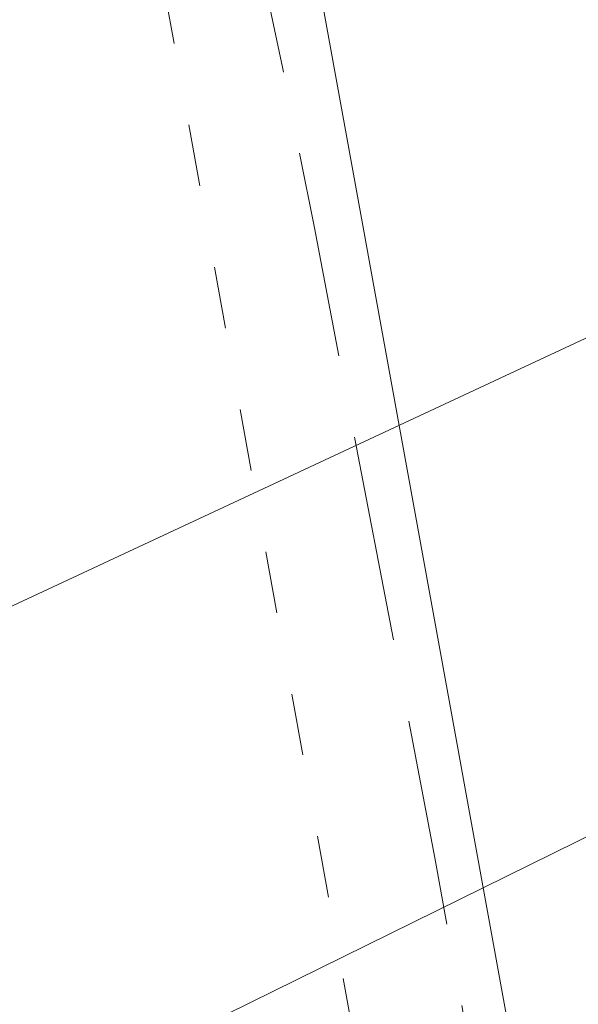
# Model space of a CAD drawing. Extents: x 2324380 to 2325559, y 691096 to 693386.
# Tile 30 of 92: x 2325135 to 2325144, y 691804 to 691819. Entities that reach past the tile are written whole.
import ezdxf

# ---------------------------------------------------------------- set-up
doc = ezdxf.new("R2010")
doc.units = 0
doc.header["$MEASUREMENT"] = 0
for name, pattern in [('DGN Style 3', [4.524868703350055, 3.232049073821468, -1.292819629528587]), ('DGN Style 5', [2.262434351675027, 0.9696147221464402, -1.292819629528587]), ('grltex', [0]), ('stormlineex', [0])]:
    doc.linetypes.add(name, pattern=pattern)
for name, color, linetype, lineweight in [('DR_X_Storm_Sewer', 151, 'DGN Style 5', 0), ('DT_X_Contour_Minor', 136, 'DGN Style 3', 0), ('DT_X_Terrain_Ground_Line', 92, 'DGN Style 3', 13), ('PV_X_Shoulder_Aggregate', 30, 'DGN Style 5', 0), ('RD_X_GR_Lt', 97, 'grltex', 0)]:
    doc.layers.add(name, color=color, linetype=linetype, lineweight=lineweight)

# ---------------------------------------------------------------- blocks, each defined once
blk = doc.blocks.new('*U775', base_point=(2325132.483, 691830.4755833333, 1167.424))
at = {"layer": 'DT_X_Contour_Minor', "elevation": 1166.999999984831, "flags": 128}
blk.add_lwpolyline([(2325046.258463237, 692070.2522604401), (2325050.293956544, 692059.1719950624), (2325051.048341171, 692057.1110521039), (2325051.58199792, 692055.6769083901), (2325051.894926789, 692054.8695639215), (2325051.98712778, 692054.6890186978), (2325051.938693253, 692055.0432970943), (2325052.037286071, 692055.125460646), (2325052.369390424, 692055.1062425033), (2325052.935006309, 692054.9856426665), (2325053.734133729, 692054.7636611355), (2325056.176488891, 692054.0365347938), (2325056.999489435, 692053.7618915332), (2325057.636724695, 692053.483306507), (2325058.088194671, 692053.2007797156), (2325058.353899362, 692052.9143111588), (2325058.814758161, 692052.1451393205), (2325058.994131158, 692051.8908666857), (2325059.186606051, 692051.7049276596), (2325059.392182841, 692051.5873222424), (2325059.610861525, 692051.5380504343), (2325060.21147388, 692051.4977704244), (2325060.658062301, 692051.2973965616), (2325061.547368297, 692050.7264849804), (2325062.879391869, 692049.7850356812), (2325064.654133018, 692048.4730486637), (2325069.977066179, 692044.480366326), (2325071.758518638, 692043.1467066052), (2325073.110676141, 692042.1402391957), (2325074.033538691, 692041.4609640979), (2325074.527106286, 692041.1088813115), (2325075.270893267, 692040.6062502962), (2325075.534153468, 692040.3969728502), (2325075.766093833, 692040.1461137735), (2325075.966714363, 692039.8536730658), (2325076.136015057, 692039.5196507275), (2325076.545723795, 692038.5734823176), (2325076.784892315, 692038.2271353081), (2325077.195116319, 692037.8977205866), (2325077.776395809, 692037.5852381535), (2325078.528730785, 692037.2896880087), (2325080.763031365, 692036.524130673), (2325081.5069691, 692036.2462018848), (2325082.063056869, 692035.9865835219), (2325082.431294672, 692035.7452755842), (2325082.611682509, 692035.5222780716), (2325082.84225012, 692034.9520319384), (2325082.992873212, 692034.6180981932), (2325083.271816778, 692034.0439815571), (2325083.67908082, 692033.2296820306), (2325084.214665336, 692032.1751996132), (2325085.813984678, 692029.0430026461), (2325086.348011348, 692028.0010173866), (2325086.750601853, 692027.2242093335), (2325087.021756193, 692026.712578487), (2325087.161474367, 692026.466124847), (2325087.358807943, 692026.1624847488), (2325087.457052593, 692025.9480378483), (2325087.603786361, 692025.532427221), (2325087.799009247, 692024.9156528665), (2325088.042721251, 692024.0977147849), (2325088.757272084, 692021.6483282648), (2325088.987945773, 692020.839706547), (2325089.144053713, 692020.2508812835), (2325089.225595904, 692019.8818524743), (2325089.232572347, 692019.7326201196), (2325089.151755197, 692019.6277291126), (2325089.261270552, 692019.0791726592), (2325089.650429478, 692017.512171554), (2325090.319231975, 692014.9267257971), (2325091.267678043, 692011.3228353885), (2325094.169725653, 692000.354534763), (2325095.142101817, 691996.6662329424), (2325095.882694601, 691993.8275529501), (2325096.391504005, 691991.838494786), (2325096.668530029, 691990.6990584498), (2325097.098221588, 691988.7933906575), (2325097.377442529, 691987.696262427), (2325097.892836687, 691985.8341285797), (2325098.64440406, 691983.2069891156), (2325099.632144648, 691979.8148440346), (2325102.58101717, 691969.7491163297), (2325103.601527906, 691966.2401507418), (2325104.451405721, 691963.2625497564), (2325105.130650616, 691960.8163133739), (2325105.639262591, 691958.9014415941), (2325106.768050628, 691954.5036029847), (2325107.179060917, 691952.8945050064), (2325107.565500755, 691951.365590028), (2325107.927370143, 691949.91685805), (2325108.26466908, 691948.548309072), (2325109.131372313, 691945.0057557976), (2325109.463469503, 691943.6411266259), (2325109.809733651, 691942.2041540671), (2325110.170164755, 691940.6948381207), (2325110.544762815, 691939.1131787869), (2325111.562580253, 691934.7989627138), (2325112.017378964, 691932.9023119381), (2325112.618412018, 691930.4480216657), (2325113.365679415, 691927.4360918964), (2325114.259181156, 691923.8665226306), (2325116.836831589, 691913.6041519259), (2325117.685786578, 691910.2087078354), (2325118.299413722, 691907.7191535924), (2325118.677713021, 691906.1354891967), (2325118.820684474, 691905.4577146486), (2325118.888171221, 691904.8581689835), (2325118.977633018, 691904.3890737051), (2325119.195403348, 691903.4314471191), (2325119.541482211, 691901.9852892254), (2325120.015869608, 691900.0506000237), (2325122.529064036, 691889.8821440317), (2325124.174080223, 691883.2118639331), (2325124.568386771, 691881.5830914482), (2325125.046299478, 691879.5554654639), (2325125.607818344, 691877.1289859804), (2325126.252943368, 691874.3036529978), (2325128.084751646, 691866.237627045), (2325128.712544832, 691863.5111052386), (2325129.222068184, 691861.381059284), (2325129.6133217, 691859.8474891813), (2325129.886305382, 691858.9103949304), (2325130.456568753, 691857.2067780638), (2325130.636651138, 691856.6430748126), (2325130.749200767, 691856.2296777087), (2325130.794217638, 691855.9665867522), (2325130.771701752, 691855.8538019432), (2325130.621615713, 691855.753450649), (2325130.650950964, 691855.3287029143), (2325130.851521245, 691854.1297231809), (2325131.223326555, 691852.1565114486), (2325131.766366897, 691849.4090677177), (2325133.442787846, 691841.0502417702), (2325134.014636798, 691838.2198933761), (2325134.47286794, 691835.9979676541), (2325134.817481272, 691834.3844646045), (2325135.048476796, 691833.3793842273), (2325135.512974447, 691831.5104001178), (2325135.71305678, 691830.7313110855), (2325135.964930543, 691829.795782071), (2325136.268595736, 691828.7038130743), (2325136.624052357, 691827.455404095), (2325137.640991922, 691823.9177268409), (2325138.039138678, 691822.421217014), (2325138.470874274, 691820.5849454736), (2325138.93619871, 691818.4089122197), (2325139.435111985, 691815.8931172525), (2325140.810332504, 691808.7313150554), (2325141.318768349, 691806.0391417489), (2325141.812660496, 691803.3339734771), (2325142.292008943, 691800.61581024), (2325142.756813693, 691797.884652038), (2325143.976901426, 691790.5842368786), (2325144.387517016, 691787.952025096), (2325144.704297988, 691785.5307011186), (2325144.927244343, 691783.3202649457), (2325145.056356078, 691781.3207165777), (2325145.439930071, 691772.4815624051), (2325145.443767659, 691772.2035723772), (2325145.446156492, 691772.1457081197), (2325145.451678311, 691772.0912539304), (2325145.460333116, 691772.0402098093), (2325145.472120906, 691771.9925757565), (2325145.507732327, 691771.8700983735), (2325145.519365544, 691771.8296507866), (2325145.527556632, 691771.8001660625), (2325145.532305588, 691771.7816442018), (2325145.533612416, 691771.7740852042), (2325145.532507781, 691771.768545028), (2325145.532368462, 691771.7645496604), (2325145.532778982, 691771.7567186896), (2325145.533739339, 691771.7450521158), (2325145.535249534, 691771.7295499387), (2325145.540009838, 691771.683096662), (2325145.627793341, 691771.1266325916), (2325145.887573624, 691769.4920803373), (2325146.319350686, 691766.7794398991), (2325146.923124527, 691762.9887112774), (2325148.762517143, 691751.4426507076), (2325149.448365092, 691747.1587697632), (2325150.126364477, 691742.9666723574), (2325150.796515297, 691738.8663584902), (2325151.458817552, 691734.8578281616), (2325153.214492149, 691724.2907920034), (2325153.797076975, 691720.7833167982), (2325154.228075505, 691718.1861683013), (2325154.507487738, 691716.4993465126), (2325154.635313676, 691715.7228514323), (2325154.774067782, 691714.8659668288), (2325154.882582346, 691714.1076571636), (2325155.104060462, 691712.475391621), (2325155.438502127, 691709.9691702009), (2325155.885907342, 691706.5889929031), (2325157.229605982, 691696.4099122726), (2325157.710526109, 691692.6994287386), (2325158.14551251, 691689.2022886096), (2325158.534565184, 691685.9184918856), (2325158.877684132, 691682.8480385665), (2325159.731423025, 691674.9446209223), (2325160.041785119, 691672.1293352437), (2325160.33256723, 691669.6110414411), (2325160.603769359, 691667.3897395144), (2325160.855391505, 691665.4654294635), (2325161.500277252, 691660.7299251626), (2325161.73115932, 691658.9973648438), (2325161.940141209, 691657.3513121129), (2325162.127222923, 691655.7917669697), (2325162.292404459, 691654.3187294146), (2325162.70368832, 691650.505972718), (2325162.846019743, 691649.2380444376), (2325162.964551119, 691648.2938271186), (2325163.059282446, 691647.6733207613), (2325163.130213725, 691647.3765253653), (2325163.287630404, 691647.0166855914), (2325163.323233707, 691646.8676078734), (2325163.311981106, 691646.6902545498), (2325163.2538726, 691646.4846256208), (2325163.14890819, 691646.250721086), (2325162.806528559, 691645.5892748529), (2325162.575121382, 691645.3265198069), (2325162.137684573, 691645.0343393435), (2325161.494218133, 691644.7127334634), (2325160.644722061, 691644.3617021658), (2325158.104693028, 691643.3863848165), (2325157.150975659, 691643.2247752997), (2325156.194845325, 691643.4714347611), (2325155.236302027, 691644.1263632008), (2325154.275345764, 691645.1895606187), (2325151.709578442, 691648.5691123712), (2325150.828978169, 691649.7663393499), (2325150.11150284, 691650.8233564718), (2325149.557152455, 691651.7401637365), (2325149.165927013, 691652.5167611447), (2325148.340159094, 691654.4007410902), (2325148.037368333, 691655.0954681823), (2325147.74832199, 691655.7666644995), (2325147.473020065, 691656.4143300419), (2325147.211462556, 691657.0384648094), (2325146.022931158, 691659.8961885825)], dxfattribs=at)

msp = doc.modelspace()

# ---------------------------------------------------------------- linework, layer by layer
at = {"layer": 'DR_X_Storm_Sewer', "linetype": 'stormlineex', "ltscale": 60}
for p, q in [((2325129.766, 691807.6718999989, 1161.38), (2325189.804, 691835.7119999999, 1161.223)), ((2325192.437, 691830.444600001, 1161.238), (2325132.846, 691801.0093999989, 1161.141))]:
    msp.add_line(p, q, dxfattribs=at)
at = {"layer": 'PV_X_Shoulder_Aggregate'}
msp.add_polyline3d([(2325170.396, 691645.8566999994, 1168.469), (2325170.087, 691649.228, 1168.586), (2325166.749, 691649.331, 1168.023), (2325163.95, 691663.809100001, 1167.7), (2325159.456, 691688.820899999, 1167.284), (2325155.241, 691715.4268999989, 1167.121), (2325150.257, 691742.78, 1167.025), (2325145.573, 691771.7221999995, 1167.009), (2325140.058, 691803.1934999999, 1166.636), (2325135.207, 691830.0165, 1166.93), (2325129.977, 691855.6783999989, 1166.917), (2325124.498, 691880.2603000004, 1166.934), (2325119.337, 691905.4811999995, 1167.107), (2325112.993, 691932.0731999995, 1167.185), (2325105.49, 691961.939399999, 1167.133), (2325098.549, 691989.1224999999, 1167.352), (2325091.907, 692018.7746999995, 1167.653), (2325090.182, 692025.9981999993, 1167.761), (2325093.943, 692028.551399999, 1168.369)], dxfattribs=at)
at = {"layer": 'RD_X_GR_Lt'}
msp.add_polyline3d([(2325168.306, 691650.149, 1168.309), (2325165.907, 691664.321100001, 1168.158), (2325160.237, 691688.1178999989, 1167.21), (2325157.527, 691715.736, 1167.556), (2325153.073, 691743.3219999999, 1167.285), (2325148.212, 691772.6881999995, 1167.25), (2325142.469, 691803.4185, 1167.128), (2325137.572, 691830.349600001, 1167.183), (2325132.477, 691855.677399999, 1167.307), (2325127.079, 691880.8893000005, 1167.381), (2325121.345, 691906.5723000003, 1167.497), (2325115.704, 691932.5021999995, 1167.627), (2325101.266, 691989.6135, 1167.934), (2325092.978, 692018.8396999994, 1167.923), (2325091.763, 692024.715100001, 1168.048)], dxfattribs=at)

# ---------------------------------------------------------------- block references
at = {"layer": 'DT_X_Terrain_Ground_Line'}
msp.add_blockref('*U775', (2325132.483, 691830.4755833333, 1167.424), dxfattribs=at)

doc.saveas('drawing.dxf')
